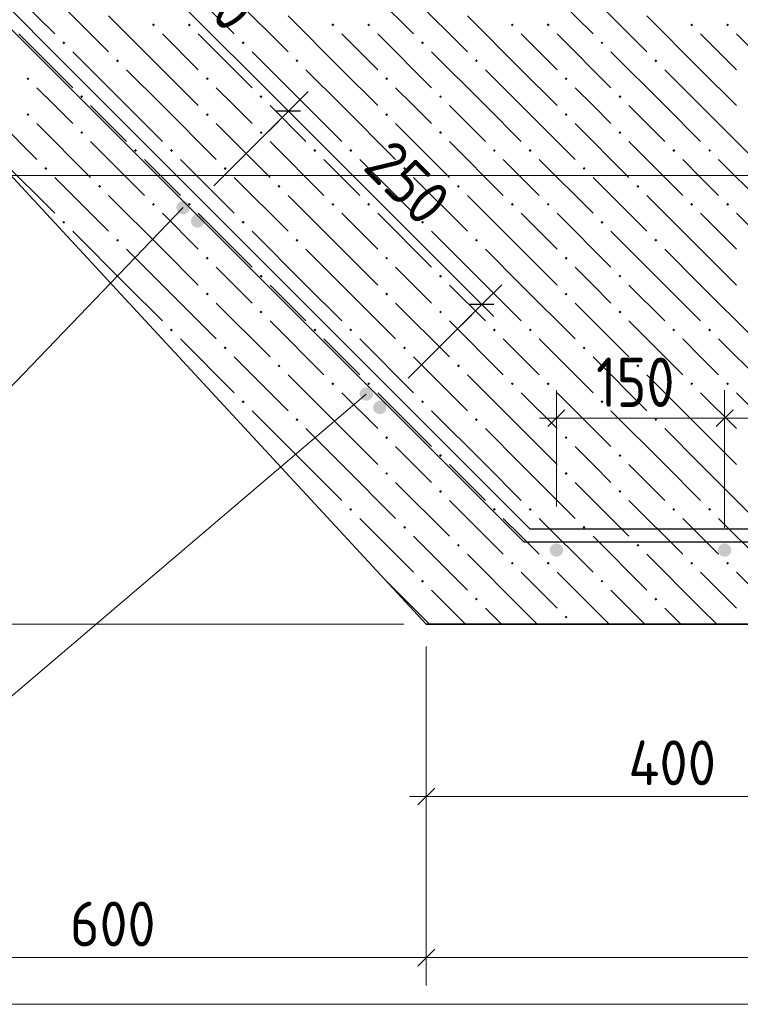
# Model space of a CAD drawing. Header units: millimetres. Extents: x 0 to 59052, y 0 to 35640.
# Tile 6 of 25: x 10250 to 14106, y 12772 to 18040. Entities that reach past the tile are written whole.
import ezdxf

# ---------------------------------------------------------------- set-up
doc = ezdxf.new("R2010")
doc.units = ezdxf.units.MM
for name, color, linetype, lineweight in [('Standard', 7, 'Continuous', 25), ('ЖБ Лента фундамента под плитной частью', 52, 'Continuous', 50), ('Размерная выноска', 7, 'Continuous', 13)]:
    doc.layers.add(name, color=color, linetype=linetype, lineweight=lineweight)
doc.layers.add('Обрамление Г-обр.', color=7, linetype='Continuous', lineweight=25, true_color=0x5f1e0f)
doc.styles.add('ISOCPEUR', font='txt')

msp = doc.modelspace()

# ---------------------------------------------------------------- hatches: boundary and pattern name
at = {"layer": 'ЖБ Лента фундамента под плитной частью', "linetype": 'Continuous', "lineweight": 18, "transparency": 33554687}
for points in [[(10957.8, 18011.8), (10965.6, 18019.6), (10973.4, 18011.8), (10965.6, 18004)], [(11149.8, 18011.8), (11157.6, 18019.6), (11165.4, 18011.8), (11157.6, 18004)], [(11917.8, 18011.8), (11925.6, 18019.6), (11933.4, 18011.8), (11925.6, 18004)], [(12109.8, 18011.8), (12117.6, 18019.6), (12125.4, 18011.8), (12117.6, 18004)], [(12877.8, 18011.8), (12885.6, 18019.6), (12893.4, 18011.8), (12885.6, 18004)], [(13069.8, 18011.8), (13077.6, 18019.6), (13085.4, 18011.8), (13077.6, 18004)], [(13837.8, 18011.8), (13845.6, 18019.6), (13853.4, 18011.8), (13845.6, 18004)], [(14029.8, 18011.8), (14037.6, 18019.6), (14045.4, 18011.8), (14037.6, 18004)], [(10477.8, 17915.8), (10485.6, 17923.6), (10493.4, 17915.8), (10485.6, 17908)], [(11437.8, 17915.8), (11445.6, 17923.6), (11453.4, 17915.8), (11445.6, 17908)], [(12397.8, 17915.8), (12405.6, 17923.6), (12413.4, 17915.8), (12405.6, 17908)], [(13357.8, 17915.8), (13365.6, 17923.6), (13373.4, 17915.8), (13365.6, 17908)], [(10765.8, 17819.8), (10773.6, 17827.6), (10781.4, 17819.8), (10773.6, 17812)], [(11725.8, 17819.8), (11733.6, 17827.6), (11741.4, 17819.8), (11733.6, 17812)], [(12685.8, 17819.8), (12693.6, 17827.6), (12701.4, 17819.8), (12693.6, 17812)], [(13645.8, 17819.8), (13653.6, 17827.6), (13661.4, 17819.8), (13653.6, 17812)], [(10285.8, 17723.8), (10293.6, 17731.6), (10301.4, 17723.8), (10293.6, 17716)], [(11245.8, 17723.8), (11253.6, 17731.6), (11261.4, 17723.8), (11253.6, 17716)], [(12205.8, 17723.8), (12213.6, 17731.6), (12221.4, 17723.8), (12213.6, 17716)], [(13165.8, 17723.8), (13173.6, 17731.6), (13181.4, 17723.8), (13173.6, 17716)], [(10573.8, 17627.8), (10581.6, 17635.6), (10589.4, 17627.8), (10581.6, 17620)], [(11533.8, 17627.8), (11541.6, 17635.6), (11549.4, 17627.8), (11541.6, 17620)], [(12493.8, 17627.8), (12501.6, 17635.6), (12509.4, 17627.8), (12501.6, 17620)], [(13453.8, 17627.8), (13461.6, 17635.6), (13469.4, 17627.8), (13461.6, 17620)], [(10285.8, 17531.8), (10293.6, 17539.6), (10301.4, 17531.8), (10293.6, 17524)], [(11245.8, 17531.8), (11253.6, 17539.6), (11261.4, 17531.8), (11253.6, 17524)], [(12205.8, 17531.8), (12213.6, 17539.6), (12221.4, 17531.8), (12213.6, 17524)], [(13165.8, 17531.8), (13173.6, 17539.6), (13181.4, 17531.8), (13173.6, 17524)], [(10573.8, 17435.8), (10581.6, 17443.6), (10589.4, 17435.8), (10581.6, 17428)], [(11533.8, 17435.8), (11541.6, 17443.6), (11549.4, 17435.8), (11541.6, 17428)], [(12493.8, 17435.8), (12501.6, 17443.6), (12509.4, 17435.8), (12501.6, 17428)], [(13453.8, 17435.8), (13461.6, 17443.6), (13469.4, 17435.8), (13461.6, 17428)], [(10861.8, 17339.8), (10869.6, 17347.6), (10877.4, 17339.8), (10869.6, 17332)], [(11053.8, 17339.8), (11061.6, 17347.6), (11069.4, 17339.8), (11061.6, 17332)], [(11821.8, 17339.8), (11829.6, 17347.6), (11837.4, 17339.8), (11829.6, 17332)], [(12013.8, 17339.8), (12021.6, 17347.6), (12029.4, 17339.8), (12021.6, 17332)], [(12781.8, 17339.8), (12789.6, 17347.6), (12797.4, 17339.8), (12789.6, 17332)], [(12973.8, 17339.8), (12981.6, 17347.6), (12989.4, 17339.8), (12981.6, 17332)], [(13741.8, 17339.8), (13749.6, 17347.6), (13757.4, 17339.8), (13749.6, 17332)], [(13933.8, 17339.8), (13941.6, 17347.6), (13949.4, 17339.8), (13941.6, 17332)], [(10381.8, 17243.8), (10389.6, 17251.6), (10397.4, 17243.8), (10389.6, 17236)], [(11341.8, 17243.8), (11349.6, 17251.6), (11357.4, 17243.8), (11349.6, 17236)], [(12301.8, 17243.8), (12309.6, 17251.6), (12317.4, 17243.8), (12309.6, 17236)], [(13261.8, 17243.8), (13269.6, 17251.6), (13277.4, 17243.8), (13269.6, 17236)], [(10669.8, 17147.8), (10677.6, 17155.6), (10685.4, 17147.8), (10677.6, 17140)], [(11629.8, 17147.8), (11637.6, 17155.6), (11645.4, 17147.8), (11637.6, 17140)], [(12589.8, 17147.8), (12597.6, 17155.6), (12605.4, 17147.8), (12597.6, 17140)], [(13549.8, 17147.8), (13557.6, 17155.6), (13565.4, 17147.8), (13557.6, 17140)], [(10957.8, 17051.8), (10965.6, 17059.6), (10973.4, 17051.8), (10965.6, 17044)], [(11149.8, 17051.8), (11157.6, 17059.6), (11165.4, 17051.8), (11157.6, 17044)], [(11917.8, 17051.8), (11925.6, 17059.6), (11933.4, 17051.8), (11925.6, 17044)], [(12109.8, 17051.8), (12117.6, 17059.6), (12125.4, 17051.8), (12117.6, 17044)], [(12877.8, 17051.8), (12885.6, 17059.6), (12893.4, 17051.8), (12885.6, 17044)], [(13069.8, 17051.8), (13077.6, 17059.6), (13085.4, 17051.8), (13077.6, 17044)], [(13837.8, 17051.8), (13845.6, 17059.6), (13853.4, 17051.8), (13845.6, 17044)], [(14029.8, 17051.8), (14037.6, 17059.6), (14045.4, 17051.8), (14037.6, 17044)], [(10477.8, 16955.8), (10485.6, 16963.6), (10493.4, 16955.8), (10485.6, 16948)], [(11437.8, 16955.8), (11445.6, 16963.6), (11453.4, 16955.8), (11445.6, 16948)], [(12397.8, 16955.8), (12405.6, 16963.6), (12413.4, 16955.8), (12405.6, 16948)], [(13357.8, 16955.8), (13365.6, 16963.6), (13373.4, 16955.8), (13365.6, 16948)], [(10765.8, 16859.8), (10773.6, 16867.6), (10781.4, 16859.8), (10773.6, 16852)], [(11725.8, 16859.8), (11733.6, 16867.6), (11741.4, 16859.8), (11733.6, 16852)], [(12685.8, 16859.8), (12693.6, 16867.6), (12701.4, 16859.8), (12693.6, 16852)], [(13645.8, 16859.8), (13653.6, 16867.6), (13661.4, 16859.8), (13653.6, 16852)], [(11245.8, 16763.8), (11253.6, 16771.6), (11261.4, 16763.8), (11253.6, 16756)], [(12205.8, 16763.8), (12213.6, 16771.6), (12221.4, 16763.8), (12213.6, 16756)], [(13165.8, 16763.8), (13173.6, 16771.6), (13181.4, 16763.8), (13173.6, 16756)], [(11533.8, 16667.8), (11541.6, 16675.6), (11549.4, 16667.8), (11541.6, 16660)], [(12493.8, 16667.8), (12501.6, 16675.6), (12509.4, 16667.8), (12501.6, 16660)], [(13453.8, 16667.8), (13461.6, 16675.6), (13469.4, 16667.8), (13461.6, 16660)], [(11245.8, 16571.8), (11253.6, 16579.6), (11261.4, 16571.8), (11253.6, 16564)], [(12205.8, 16571.8), (12213.6, 16579.6), (12221.4, 16571.8), (12213.6, 16564)], [(13165.8, 16571.8), (13173.6, 16579.6), (13181.4, 16571.8), (13173.6, 16564)], [(11533.8, 16475.8), (11541.6, 16483.6), (11549.4, 16475.8), (11541.6, 16468)], [(12493.8, 16475.8), (12501.6, 16483.6), (12509.4, 16475.8), (12501.6, 16468)], [(13453.8, 16475.8), (13461.6, 16483.6), (13469.4, 16475.8), (13461.6, 16468)], [(11053.8, 16379.8), (11061.6, 16387.6), (11069.4, 16379.8), (11061.6, 16372)], [(11821.8, 16379.8), (11829.6, 16387.6), (11837.4, 16379.8), (11829.6, 16372)], [(12013.8, 16379.8), (12021.6, 16387.6), (12029.4, 16379.8), (12021.6, 16372)], [(12781.8, 16379.8), (12789.6, 16387.6), (12797.4, 16379.8), (12789.6, 16372)], [(12973.8, 16379.8), (12981.6, 16387.6), (12989.4, 16379.8), (12981.6, 16372)], [(13741.8, 16379.8), (13749.6, 16387.6), (13757.4, 16379.8), (13749.6, 16372)], [(13933.8, 16379.8), (13941.6, 16387.6), (13949.4, 16379.8), (13941.6, 16372)], [(11341.8, 16283.8), (11349.6, 16291.6), (11357.4, 16283.8), (11349.6, 16276)], [(12301.8, 16283.8), (12309.6, 16291.6), (12317.4, 16283.8), (12309.6, 16276)], [(13261.8, 16283.8), (13269.6, 16291.6), (13277.4, 16283.8), (13269.6, 16276)], [(11629.8, 16187.8), (11637.6, 16195.6), (11645.4, 16187.8), (11637.6, 16180)], [(12589.8, 16187.8), (12597.6, 16195.6), (12605.4, 16187.8), (12597.6, 16180)], [(13549.8, 16187.8), (13557.6, 16195.6), (13565.4, 16187.8), (13557.6, 16180)], [(11917.8, 16091.8), (11925.6, 16099.6), (11933.4, 16091.8), (11925.6, 16084)], [(12109.8, 16091.8), (12117.6, 16099.6), (12125.4, 16091.8), (12117.6, 16084)], [(12877.8, 16091.8), (12885.6, 16099.6), (12893.4, 16091.8), (12885.6, 16084)], [(13069.8, 16091.8), (13077.6, 16099.6), (13085.4, 16091.8), (13077.6, 16084)], [(13837.8, 16091.8), (13845.6, 16099.6), (13853.4, 16091.8), (13845.6, 16084)], [(14029.8, 16091.8), (14037.6, 16099.6), (14045.4, 16091.8), (14037.6, 16084)], [(11437.8, 15995.8), (11445.6, 16003.6), (11453.4, 15995.8), (11445.6, 15988)], [(12397.8, 15995.8), (12405.6, 16003.6), (12413.4, 15995.8), (12405.6, 15988)], [(13357.8, 15995.8), (13365.6, 16003.6), (13373.4, 15995.8), (13365.6, 15988)], [(11725.8, 15899.8), (11733.6, 15907.6), (11741.4, 15899.8), (11733.6, 15892)], [(12685.8, 15899.8), (12693.6, 15907.6), (12701.4, 15899.8), (12693.6, 15892)], [(13645.8, 15899.8), (13653.6, 15907.6), (13661.4, 15899.8), (13653.6, 15892)], [(12205.8, 15803.8), (12213.6, 15811.6), (12221.4, 15803.8), (12213.6, 15796)], [(13165.8, 15803.8), (13173.6, 15811.6), (13181.4, 15803.8), (13173.6, 15796)], [(12493.8, 15707.8), (12501.6, 15715.6), (12509.4, 15707.8), (12501.6, 15700)], [(13453.8, 15707.8), (13461.6, 15715.6), (13469.4, 15707.8), (13461.6, 15700)], [(12205.8, 15611.8), (12213.6, 15619.6), (12221.4, 15611.8), (12213.6, 15604)], [(13165.8, 15611.8), (13173.6, 15619.6), (13181.4, 15611.8), (13173.6, 15604)], [(12493.8, 15515.8), (12501.6, 15523.6), (12509.4, 15515.8), (12501.6, 15508)], [(13453.8, 15515.8), (13461.6, 15523.6), (13469.4, 15515.8), (13461.6, 15508)], [(12013.8, 15419.8), (12021.6, 15427.6), (12029.4, 15419.8), (12021.6, 15412)], [(12781.8, 15419.8), (12789.6, 15427.6), (12797.4, 15419.8), (12789.6, 15412)], [(12973.8, 15419.8), (12981.6, 15427.6), (12989.4, 15419.8), (12981.6, 15412)], [(13741.8, 15419.8), (13749.6, 15427.6), (13757.4, 15419.8), (13749.6, 15412)], [(13933.8, 15419.8), (13941.6, 15427.6), (13949.4, 15419.8), (13941.6, 15412)], [(12301.8, 15323.8), (12309.6, 15331.6), (12317.4, 15323.8), (12309.6, 15316)], [(13261.8, 15323.8), (13269.6, 15331.6), (13277.4, 15323.8), (13269.6, 15316)], [(12589.8, 15227.8), (12597.6, 15235.6), (12605.4, 15227.8), (12597.6, 15220)], [(13549.8, 15227.8), (13557.6, 15235.6), (13565.4, 15227.8), (13557.6, 15220)], [(12117.2, 15139.1), (12117.6, 15139.6), (12125.4, 15131.8), (12124.7, 15131)], [(12877.8, 15131.8), (12885.6, 15139.6), (12893.4, 15131.8), (12885.6, 15124)], [(13069.8, 15131.8), (13077.6, 15139.6), (13085.4, 15131.8), (13077.6, 15124)], [(13837.8, 15131.8), (13845.6, 15139.6), (13853.4, 15131.8), (13845.6, 15124)], [(14029.8, 15131.8), (14037.6, 15139.6), (14045.4, 15131.8), (14037.6, 15124)], [(12397.8, 15035.8), (12405.6, 15043.6), (12413.4, 15035.8), (12405.6, 15028)], [(13357.8, 15035.8), (13365.6, 15043.6), (13373.4, 15035.8), (13365.6, 15028)], [(12685.8, 14939.8), (12693.6, 14947.6), (12701.4, 14939.8), (12693.6, 14932)], [(13645.8, 14939.8), (13653.6, 14947.6), (13661.4, 14939.8), (13653.6, 14932)], [(13165.8, 14843.8), (13173.6, 14851.6), (13181.4, 14843.8), (13173.6, 14836)]]:
    msp.add_hatch(color=7, dxfattribs=at).paths.add_polyline_path(points, flags=16)
at = {"layer": 'Обрамление Г-обр.', "linetype": 'Continuous', "lineweight": 25, "transparency": 33554687}
for points in [[(11159.9, 17034.5), (11157.1, 17048.3), (11149.3, 17060), (11137.7, 17067.8), (11123.9, 17070.5), (11110.1, 17067.8), (11098.4, 17060), (11090.6, 17048.3), (11087.9, 17034.5), (11090.6, 17020.8), (11098.4, 17009.1), (11110.1, 17001.3), (11123.9, 16998.6), (11137.7, 17001.3), (11149.3, 17009.1), (11157.1, 17020.8)], [(11159.9, 17034.5), (11157.1, 17048.3), (11149.3, 17060), (11137.7, 17067.8), (11123.9, 17070.5), (11110.1, 17067.8), (11098.4, 17060), (11090.6, 17048.3), (11087.9, 17034.5), (11090.6, 17020.8), (11098.4, 17009.1), (11110.1, 17001.3), (11123.9, 16998.6), (11137.7, 17001.3), (11149.3, 17009.1), (11157.1, 17020.8)], [(11237.9, 16962.5), (11235.1, 16976.3), (11227.3, 16988), (11215.7, 16995.8), (11201.9, 16998.6), (11188.1, 16995.8), (11176.4, 16988), (11168.6, 16976.3), (11165.9, 16962.5), (11168.6, 16948.8), (11176.4, 16937.1), (11188.1, 16929.3), (11201.9, 16926.5), (11215.7, 16929.3), (11227.3, 16937.1), (11235.1, 16948.8)], [(11237.9, 16962.5), (11235.1, 16976.3), (11227.3, 16988), (11215.7, 16995.8), (11201.9, 16998.6), (11188.1, 16995.8), (11176.4, 16988), (11168.6, 16976.3), (11165.9, 16962.5), (11168.6, 16948.8), (11176.4, 16937.1), (11188.1, 16929.3), (11201.9, 16926.5), (11215.7, 16929.3), (11227.3, 16937.1), (11235.1, 16948.8)], [(12140.6, 16037), (12137.8, 16050.7), (12130, 16062.4), (12118.4, 16070.2), (12104.6, 16073), (12090.8, 16070.2), (12079.1, 16062.4), (12071.3, 16050.7), (12068.6, 16037), (12071.3, 16023.2), (12079.1, 16011.5), (12090.8, 16003.7), (12104.6, 16001), (12118.4, 16003.7), (12130, 16011.5), (12137.8, 16023.2)], [(12140.6, 16037), (12137.8, 16050.7), (12130, 16062.4), (12118.4, 16070.2), (12104.6, 16073), (12090.8, 16070.2), (12079.1, 16062.4), (12071.3, 16050.7), (12068.6, 16037), (12071.3, 16023.2), (12079.1, 16011.5), (12090.8, 16003.7), (12104.6, 16001), (12118.4, 16003.7), (12130, 16011.5), (12137.8, 16023.2)], [(12212.6, 15965), (12209.8, 15978.8), (12202, 15990.4), (12190.3, 15998.2), (12176.6, 16001), (12162.8, 15998.2), (12151.1, 15990.4), (12143.3, 15978.8), (12140.6, 15965), (12143.3, 15951.2), (12151.1, 15939.5), (12162.8, 15931.7), (12176.6, 15929), (12190.3, 15931.7), (12202, 15939.5), (12209.8, 15951.2)], [(12212.6, 15965), (12209.8, 15978.8), (12202, 15990.4), (12190.3, 15998.2), (12176.6, 16001), (12162.8, 15998.2), (12151.1, 15990.4), (12143.3, 15978.8), (12140.6, 15965), (12143.3, 15951.2), (12151.1, 15939.5), (12162.8, 15931.7), (12176.6, 15929), (12190.3, 15931.7), (12202, 15939.5), (12209.8, 15951.2)], [(13157.7, 15202), (13155, 15215.8), (13147.2, 15227.5), (13135.5, 15235.3), (13121.7, 15238), (13107.9, 15235.3), (13096.3, 15227.5), (13088.5, 15215.8), (13085.7, 15202), (13088.5, 15188.3), (13096.3, 15176.6), (13107.9, 15168.8), (13121.7, 15166), (13135.5, 15168.8), (13147.2, 15176.6), (13155, 15188.3)], [(13157.7, 15202), (13155, 15215.8), (13147.2, 15227.5), (13135.5, 15235.3), (13121.7, 15238), (13107.9, 15235.3), (13096.3, 15227.5), (13088.5, 15215.8), (13085.7, 15202), (13088.5, 15188.3), (13096.3, 15176.6), (13107.9, 15168.8), (13121.7, 15166), (13135.5, 15168.8), (13147.2, 15176.6), (13155, 15188.3)], [(14057.7, 15202), (14055, 15215.8), (14047.2, 15227.5), (14035.5, 15235.3), (14021.7, 15238), (14007.9, 15235.3), (13996.3, 15227.5), (13988.5, 15215.8), (13985.7, 15202), (13988.5, 15188.3), (13996.3, 15176.6), (14007.9, 15168.8), (14021.7, 15166), (14035.5, 15168.8), (14047.2, 15176.6), (14055, 15188.3)], [(14057.7, 15202), (14055, 15215.8), (14047.2, 15227.5), (14035.5, 15235.3), (14021.7, 15238), (14007.9, 15235.3), (13996.3, 15227.5), (13988.5, 15215.8), (13985.7, 15202), (13988.5, 15188.3), (13996.3, 15176.6), (14007.9, 15168.8), (14021.7, 15166), (14035.5, 15168.8), (14047.2, 15176.6), (14055, 15188.3)]]:
    msp.add_hatch(color=7, dxfattribs=at).paths.add_polyline_path(points)

# ---------------------------------------------------------------- linework, layer by layer
at = {"layer": 'Standard', "color": 7, "linetype": 'Continuous', "lineweight": 13, "transparency": 33554687}
for p, q in [((11688.2, 17550), (10653.7, 18584.5)), ((11688.2, 17550), (11794.3, 17656.1)), ((11688.2, 17550), (11794.3, 17656.1)), ((11688.2, 17550), (11624.6, 17613.6)), ((11688.2, 17550), (11288.6, 17150.4)), ((11688.2, 17550), (11294.6, 17156.4)), ((11688.2, 17550), (11582.1, 17443.9)), ((11688.2, 17550), (11582.1, 17443.9)), ((12722.7, 16515.5), (11688.2, 17550)), ((11688.2, 17550), (11751.9, 17486.4)), ((12722.7, 16515.5), (12828.8, 16621.5)), ((12722.7, 16515.5), (12329.1, 16121.8)), ((12722.7, 16515.5), (12616.7, 16409.4)), ((12722.7, 16515.5), (12786.4, 16451.8)), ((13121.7, 15907.7), (13121.7, 16057.7)), ((14021.7, 15907.7), (14021.7, 16057.7)), ((13121.7, 15907.7), (13031.7, 15907.7)), ((13121.7, 15907.7), (13121.7, 15757.7)), ((13121.7, 15907.7), (13121.7, 15436)), ((13121.7, 15907.7), (14021.7, 15907.7)), ((14021.7, 15907.7), (14021.7, 15757.7)), ((14021.7, 15907.7), (14021.7, 15322)), ((14021.7, 15907.7), (15221.7, 15907.7)), ((5593.5, 14806), (12305.6, 14806)), ((8325.1, 14806), (12305.6, 14806)), ((12425.6, 13883.9), (12425.6, 14686)), ((12425.6, 13883.9), (12425.6, 14033.9)), ((12425.6, 13883.9), (12335.6, 13883.9)), ((12425.6, 13883.9), (12425.6, 13733.9)), ((12425.6, 13883.9), (15092.3, 13883.9)), ((12425.6, 13021.8), (12425.6, 13171.8)), ((9092.3, 13021.8), (12425.6, 13021.8)), ((12425.6, 13021.8), (12425.6, 12871.8)), ((12425.6, 13021.8), (22559, 13021.8))]:
    msp.add_line(p, q, dxfattribs=at)
at = {"layer": 'Standard', "color": 7, "linetype": 'Continuous', "lineweight": 25, "transparency": 33554687}
for p, q in [((11751.9, 17550), (11624.6, 17550)), ((11751.9, 17550), (11624.6, 17550)), ((12786.4, 16515.5), (12659.1, 16515.5)), ((13076.7, 15862.7), (13166.7, 15952.7)), ((13976.7, 15862.7), (14066.7, 15952.7)), ((12380.6, 13838.9), (12470.6, 13928.9)), ((12380.6, 12976.8), (12470.6, 13066.8))]:
    msp.add_line(p, q, dxfattribs=at)
at = {"layer": 'Standard', "color": 254, "linetype": 'Continuous', "lineweight": 13, "true_color": 0xc4c4ff, "transparency": 33554687}
msp.add_lwpolyline([(5409.7, 12772), (29337.9, 12772), (29337.9, 24627.4)], dxfattribs=at)
at = {"layer": 'Standard', "color": 7, "linetype": 'Continuous', "lineweight": 13, "transparency": 33554687}
for points in [[(8325.1, 17206), (12317.2, 17206), (12317.2, 17206), (14972.3, 17206)], [(12425.6, 13021.8), (12425.6, 13045.8), (12425.6, 13045.8), (12425.6, 13045.8), (12425.6, 13045.8), (12425.6, 13763.9)]]:
    msp.add_lwpolyline(points, dxfattribs=at)
at = {"layer": 'ЖБ Лента фундамента под плитной частью', "color": 7, "linetype": 'Continuous', "lineweight": 35, "transparency": 33554687}
for p, q in [((9092.3, 18406), (12425.6, 14806)), ((12425.6, 14806), (15092.3, 14806))]:
    msp.add_line(p, q, dxfattribs=at)
at = {"layer": 'ЖБ Лента фундамента под плитной частью', "color": 254, "linetype": 'Continuous', "lineweight": 18, "transparency": 33554687}
for p, q in [((10149.6, 18251.8), (10437.6, 17963.8)), ((11109.6, 18251.8), (11397.6, 17963.8)), ((12069.6, 18251.8), (12357.6, 17963.8)), ((13029.6, 18251.8), (13317.6, 17963.8)), ((10437.6, 18155.8), (10725.6, 17867.8)), ((11397.6, 18155.8), (11685.6, 17867.8)), ((12357.6, 18155.8), (12645.6, 17867.8)), ((13317.6, 18155.8), (13605.6, 17867.8)), ((11013.6, 17771.8), (10725.6, 18059.8)), ((11973.6, 17771.8), (11685.6, 18059.8)), ((12933.6, 17771.8), (12645.6, 18059.8)), ((13893.6, 17771.8), (13605.6, 18059.8)), ((10245.6, 17963.8), (10533.6, 17675.8)), ((11013.6, 17963.8), (11205.6, 17771.8)), ((11205.6, 17963.8), (11493.6, 17675.8)), ((11973.6, 17963.8), (12165.6, 17771.8)), ((12165.6, 17963.8), (12453.6, 17675.8)), ((12933.6, 17963.8), (13125.6, 17771.8)), ((13125.6, 17963.8), (13413.6, 17675.8)), ((13893.6, 17963.8), (14085.6, 17771.8)), ((14085.6, 17963.8), (14373.6, 17675.8)), ((10821.6, 17579.8), (10533.6, 17867.8)), ((11781.6, 17579.8), (11493.6, 17867.8)), ((12741.6, 17579.8), (12453.6, 17867.8)), ((13701.6, 17579.8), (13413.6, 17867.8)), ((10821.6, 17771.8), (11013.6, 17579.8)), ((11013.6, 17771.8), (11205.6, 17579.8)), ((11781.6, 17771.8), (11973.6, 17579.8)), ((11973.6, 17771.8), (12165.6, 17579.8)), ((12741.6, 17771.8), (12933.6, 17579.8)), ((12933.6, 17771.8), (13125.6, 17579.8)), ((13701.6, 17771.8), (13893.6, 17579.8)), ((13893.6, 17771.8), (14085.6, 17579.8)), ((10437.6, 17579.8), (10341.6, 17675.8)), ((11397.6, 17579.8), (11301.6, 17675.8)), ((12357.6, 17579.8), (12261.6, 17675.8)), ((13317.6, 17579.8), (13221.6, 17675.8)), ((10053.6, 17579.8), (10341.6, 17291.8)), ((10533.6, 17483.8), (10437.6, 17579.8)), ((10629.6, 17579.8), (10821.6, 17387.8)), ((10821.6, 17579.8), (11013.6, 17387.8)), ((11013.6, 17579.8), (11301.6, 17291.8)), ((11493.6, 17483.8), (11397.6, 17579.8)), ((11589.6, 17579.8), (11781.6, 17387.8)), ((11781.6, 17579.8), (11973.6, 17387.8)), ((11973.6, 17579.8), (12261.6, 17291.8)), ((12453.6, 17483.8), (12357.6, 17579.8)), ((12549.6, 17579.8), (12741.6, 17387.8)), ((12741.6, 17579.8), (12933.6, 17387.8)), ((12933.6, 17579.8), (13221.6, 17291.8)), ((13413.6, 17483.8), (13317.6, 17579.8)), ((13509.6, 17579.8), (13701.6, 17387.8)), ((13701.6, 17579.8), (13893.6, 17387.8)), ((13893.6, 17579.8), (14181.6, 17291.8)), ((10341.6, 17483.8), (10629.6, 17195.8)), ((11301.6, 17483.8), (11589.6, 17195.8)), ((12261.6, 17483.8), (12549.6, 17195.8)), ((13221.6, 17483.8), (13509.6, 17195.8)), ((10629.6, 17387.8), (10917.6, 17099.8)), ((11589.6, 17387.8), (11877.6, 17099.8)), ((12549.6, 17387.8), (12837.6, 17099.8)), ((13509.6, 17387.8), (13797.6, 17099.8)), ((10149.6, 17291.8), (10437.6, 17003.8)), ((11013.6, 17195.8), (10917.6, 17291.8)), ((11109.6, 17291.8), (11397.6, 17003.8)), ((11973.6, 17195.8), (11877.6, 17291.8)), ((12069.6, 17291.8), (12357.6, 17003.8)), ((12933.6, 17195.8), (12837.6, 17291.8)), ((13029.6, 17291.8), (13317.6, 17003.8)), ((13893.6, 17195.8), (13797.6, 17291.8)), ((13989.6, 17291.8), (14277.6, 17003.8)), ((10437.6, 17195.8), (10725.6, 16907.8)), ((11109.6, 17099.8), (11013.6, 17195.8)), ((11397.6, 17195.8), (11685.6, 16907.8)), ((12069.6, 17099.8), (11973.6, 17195.8)), ((12357.6, 17195.8), (12645.6, 16907.8)), ((13029.6, 17099.8), (12933.6, 17195.8)), ((13317.6, 17195.8), (13605.6, 16907.8)), ((13989.6, 17099.8), (13893.6, 17195.8)), ((11013.6, 16811.8), (10725.6, 17099.8)), ((11973.6, 16811.8), (11685.6, 17099.8)), ((12933.6, 16811.8), (12645.6, 17099.8)), ((13893.6, 16811.8), (13605.6, 17099.8)), ((11013.6, 17003.8), (11205.6, 16811.8)), ((11205.6, 17003.8), (11493.6, 16715.8)), ((11973.6, 17003.8), (12165.6, 16811.8)), ((12165.6, 17003.8), (12453.6, 16715.8)), ((12933.6, 17003.8), (13125.6, 16811.8)), ((13125.6, 17003.8), (13413.6, 16715.8)), ((13893.6, 17003.8), (14085.6, 16811.8)), ((14085.6, 17003.8), (14373.6, 16715.8)), ((10821.6, 16619.8), (10533.6, 16907.8)), ((11781.6, 16619.8), (11493.6, 16907.8)), ((12741.6, 16619.8), (12453.6, 16907.8)), ((13701.6, 16619.8), (13413.6, 16907.8)), ((10821.6, 16811.8), (11013.6, 16619.8)), ((11013.6, 16811.8), (11205.6, 16619.8)), ((11781.6, 16811.8), (11973.6, 16619.8)), ((11973.6, 16811.8), (12165.6, 16619.8)), ((12741.6, 16811.8), (12933.6, 16619.8)), ((12933.6, 16811.8), (13125.6, 16619.8)), ((13701.6, 16811.8), (13893.6, 16619.8)), ((13893.6, 16811.8), (14085.6, 16619.8)), ((11397.6, 16619.8), (11301.6, 16715.8)), ((12357.6, 16619.8), (12261.6, 16715.8)), ((13317.6, 16619.8), (13221.6, 16715.8)), ((10821.6, 16619.8), (11013.6, 16427.8)), ((11013.6, 16619.8), (11301.6, 16331.8)), ((11493.6, 16523.8), (11397.6, 16619.8)), ((11589.6, 16619.8), (11781.6, 16427.8)), ((11781.6, 16619.8), (11973.6, 16427.8)), ((11973.6, 16619.8), (12261.6, 16331.8)), ((12453.6, 16523.8), (12357.6, 16619.8)), ((12549.6, 16619.8), (12741.6, 16427.8)), ((12741.6, 16619.8), (12933.6, 16427.8)), ((12933.6, 16619.8), (13221.6, 16331.8)), ((13413.6, 16523.8), (13317.6, 16619.8)), ((13509.6, 16619.8), (13701.6, 16427.8)), ((13701.6, 16619.8), (13893.6, 16427.8)), ((13893.6, 16619.8), (14181.6, 16331.8)), ((11301.6, 16523.8), (11589.6, 16235.8)), ((12261.6, 16523.8), (12549.6, 16235.8)), ((13221.6, 16523.8), (13509.6, 16235.8)), ((11589.6, 16427.8), (11877.6, 16139.8)), ((12549.6, 16427.8), (12837.6, 16139.8)), ((13509.6, 16427.8), (13797.6, 16139.8)), ((11109.6, 16331.8), (11397.6, 16043.8)), ((11973.6, 16235.8), (11877.6, 16331.8)), ((12069.6, 16331.8), (12357.6, 16043.8)), ((12933.6, 16235.8), (12837.6, 16331.8)), ((13029.6, 16331.8), (13317.6, 16043.8)), ((13893.6, 16235.8), (13797.6, 16331.8)), ((13989.6, 16331.8), (14277.6, 16043.8)), ((11397.6, 16235.8), (11685.6, 15947.8)), ((12069.6, 16139.8), (11973.6, 16235.8)), ((12357.6, 16235.8), (12645.6, 15947.8)), ((13029.6, 16139.8), (12933.6, 16235.8)), ((13317.6, 16235.8), (13605.6, 15947.8)), ((13989.6, 16139.8), (13893.6, 16235.8)), ((11973.6, 15851.8), (11685.6, 16139.8)), ((12933.6, 15851.8), (12645.6, 16139.8)), ((13893.6, 15851.8), (13605.6, 16139.8)), ((11973.6, 16043.8), (12165.6, 15851.8)), ((12165.6, 16043.8), (12453.6, 15755.8)), ((12933.6, 16043.8), (13125.6, 15851.8)), ((13125.6, 16043.8), (13413.6, 15755.8)), ((13893.6, 16043.8), (14085.6, 15851.8)), ((14085.6, 16043.8), (14373.6, 15755.8)), ((11781.6, 15659.8), (11493.6, 15947.8)), ((12741.6, 15659.8), (12453.6, 15947.8)), ((13701.6, 15659.8), (13413.6, 15947.8)), ((11781.6, 15851.8), (11973.6, 15659.8)), ((11973.6, 15851.8), (12165.6, 15659.8)), ((12741.6, 15851.8), (12933.6, 15659.8)), ((12933.6, 15851.8), (13125.6, 15659.8)), ((13701.6, 15851.8), (13893.6, 15659.8)), ((13893.6, 15851.8), (14085.6, 15659.8)), ((12357.6, 15659.8), (12261.6, 15755.8)), ((13317.6, 15659.8), (13221.6, 15755.8)), ((11781.6, 15659.8), (11973.6, 15467.8)), ((11973.6, 15659.8), (12261.6, 15371.8)), ((12453.6, 15563.8), (12357.6, 15659.8)), ((12549.6, 15659.8), (12741.6, 15467.8)), ((12741.6, 15659.8), (12933.6, 15467.8)), ((12933.6, 15659.8), (13221.6, 15371.8)), ((13413.6, 15563.8), (13317.6, 15659.8)), ((13509.6, 15659.8), (13701.6, 15467.8)), ((13701.6, 15659.8), (13893.6, 15467.8)), ((13893.6, 15659.8), (14181.6, 15371.8)), ((12261.6, 15563.8), (12549.6, 15275.8)), ((13221.6, 15563.8), (13509.6, 15275.8)), ((12549.6, 15467.8), (12837.6, 15179.8)), ((13509.6, 15467.8), (13797.6, 15179.8)), ((12069.6, 15371.8), (12357.6, 15083.8)), ((12933.6, 15275.8), (12837.6, 15371.8)), ((13029.6, 15371.8), (13317.6, 15083.8)), ((13893.6, 15275.8), (13797.6, 15371.8)), ((13989.6, 15371.8), (14277.6, 15083.8)), ((12357.6, 15275.8), (12645.6, 14987.8)), ((13029.6, 15179.8), (12933.6, 15275.8)), ((13317.6, 15275.8), (13605.6, 14987.8)), ((13989.6, 15179.8), (13893.6, 15275.8)), ((12933.6, 14891.8), (12645.6, 15179.8)), ((13893.6, 14891.8), (13605.6, 15179.8)), ((12933.6, 15083.8), (13125.6, 14891.8)), ((13125.6, 15083.8), (13403.4, 14806)), ((13893.6, 15083.8), (14085.6, 14891.8)), ((14085.6, 15083.8), (14363.4, 14806)), ((12203.8, 15045.6), (12443.4, 14806)), ((12635.4, 14806), (12453.6, 14987.8)), ((13595.4, 14806), (13413.6, 14987.8)), ((12741.6, 14891.8), (12827.4, 14806)), ((12933.6, 14891.8), (13019.4, 14806)), ((13701.6, 14891.8), (13787.4, 14806)), ((13893.6, 14891.8), (13979.4, 14806))]:
    msp.add_line(p, q, dxfattribs=at)
at = {"layer": 'Обрамление Г-обр.', "color": 38, "linetype": 'Continuous', "lineweight": 25, "true_color": 0x5f1e0f, "transparency": 33554687}
msp.add_lwpolyline([(28535.3, 20564.3), (27340.1, 20564.3), (22008, 15244), (12950, 15244), (7625.5, 20568.5), (6434.4, 20568.5), (6434.4, 20640.5), (7655.3, 20640.5), (12979.8, 15316), (21978.2, 15316), (27310.3, 20636.3), (28535.3, 20636.3), (28535.3, 20564.3)], dxfattribs=at)
msp.add_lwpolyline([(28535.3, 20564.3), (27340.1, 20564.3), (22008, 15244), (12950, 15244), (7625.5, 20568.5), (6434.4, 20568.5), (6434.4, 20640.5), (7655.3, 20640.5), (12979.8, 15316), (21978.2, 15316), (27310.3, 20636.3), (28535.3, 20636.3), (28535.3, 20564.3)], dxfattribs=at)
at = {"layer": 'Размерная выноска', "color": 7, "linetype": 'Continuous', "lineweight": 13, "transparency": 33554687}
for p, q in [((11123.9, 17034.5), (10140, 16012)), ((12104.6, 16037), (10140, 14365.5))]:
    msp.add_line(p, q, dxfattribs=at)

# ---------------------------------------------------------------- texts
at = {"layer": 'Standard', "color": 7, "linetype": 'Continuous', "lineweight": 18, "transparency": 33554687, "char_height": 240, "attachment_point": 7, "rotation": 315, "style": 'ISOCPEUR'}
for insert, width in [((11043.7, 18279.4), 613.073), ((12078.2, 17244.9), 613.08)]:
    msp.add_mtext('\\W0.91;250', dxfattribs=dict(at, insert=insert, width=width))
at = {"layer": 'Standard', "color": 7, "linetype": 'Continuous', "lineweight": 25, "transparency": 33554687, "insert": (13334.1, 15967.7), "char_height": 264, "width": 610.286, "attachment_point": 7, "style": 'ISOCPEUR'}
msp.add_mtext('\\W0.83;150', dxfattribs=at)
at = {"layer": 'Standard', "color": 7, "linetype": 'Continuous', "lineweight": 18, "transparency": 33554687, "char_height": 240, "attachment_point": 7, "style": 'ISOCPEUR'}
for s, insert, width in [('\\W0.92;400', (13507, 13943.9), 637.561), ('\\W0.91;600', (10519, 13081.8), 613.077)]:
    msp.add_mtext(s, dxfattribs=dict(at, insert=insert, width=width))

doc.saveas('drawing.dxf')
